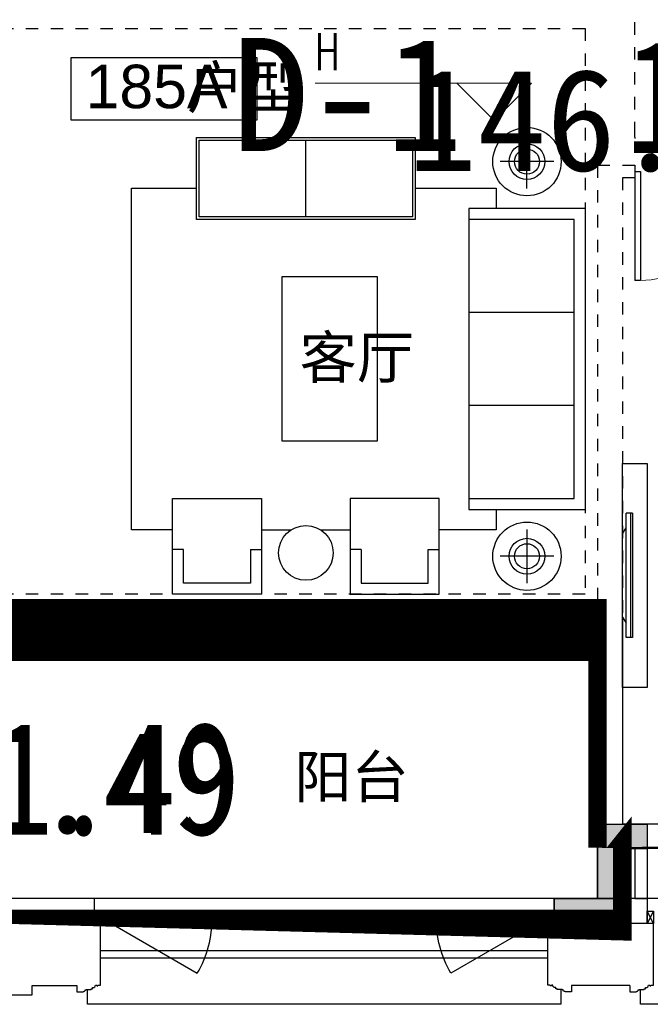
# Model space of a CAD drawing. Header units: millimetres. Extents: x 296296 to 297283, y 219875 to 220035.
# Tile 122 of 256: x 296809.54 to 296814.61, y 220009.74 to 220017.66. Entities that reach past the tile are written whole.
import ezdxf
from ezdxf.enums import TextEntityAlignment as Align

# ---------------------------------------------------------------- set-up
doc = ezdxf.new("R2010")
doc.units = ezdxf.units.MM
for name, pattern in [('-DASH', [0.35, 0.25, -0.1]), ('185洋房-边套（报建版）-旧规$0$DASH', [0.35, 0.25, -0.1]), ('185洋房-边套（报建版）-旧规$0$洋房户型$0$_DASH', [0.6000000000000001, 0.4, -0.2]), ('CONTINOUS', [0])]:
    doc.linetypes.add(name, pattern=pattern)
for name, color, linetype in [('$面积结果', 7, 'Continuous'), ('面积-住宅全面积', 1, 'Continuous'), ('面积-住宅半面积', 1, 'Continuous')]:
    doc.layers.add(name, color=color, linetype=linetype)
for name, color, linetype, lineweight in [('A-注-房间名称.....ANNO-ROOM', 251, 'Continuous', 0), ('A-注-标高.........ANNO-HIGH', 251, 'Continuous', 0), ('面校面积', 1, 'CONTINOUS', 0), ('面积-计容-住宅-0.5', 1, 'Continuous', 0), ('面积-计容-住宅-1', 1, 'Continuous', 0)]:
    doc.layers.add(name, color=color, linetype=linetype, lineweight=lineweight)
doc.styles.add('_TCH_DIM', font='SIMPLEX', dxfattribs={"bigfont": 'GBCBIG'})
doc.styles.add('dw', font='simhei.ttf')
doc.styles.get("Standard").update_dxf_attribs({"font": 'arial.ttf'})

# ---------------------------------------------------------------- blocks, each defined once
blk = doc.blocks.new('wy53eu64i765i57i78i')
blk.add_hatch(color=253).paths.add_polyline_path([(1007574.855165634, 180258.4376814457), (1007574.855165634, 180058.4376814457), (1007374.855165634, 180058.4376814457), (1007374.855165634, 179458.4376814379), (1006824.855166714, 179458.4376814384), (1006824.855166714, 179658.4376814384), (1007174.855165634, 179658.4376814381), (1007174.855165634, 180258.4376814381)])
at = {"color": 253}
blk.add_lwpolyline([(1007574.855165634, 180258.4376814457), (1007574.855165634, 180058.4376814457), (1007374.855165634, 180058.4376814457), (1007374.855165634, 179458.4376814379), (1006824.855166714, 179458.4376814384), (1006824.855166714, 179658.4376814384), (1007174.855165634, 179658.4376814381), (1007174.855165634, 180258.4376814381)], close=True, dxfattribs=at)
blk = doc.blocks.new('4uyh5uj6kj67j75rykjtuk7tsik76ykj')
at = {"color": 253}
blk.add_lwpolyline([(861635.4309549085, 428423.8166638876), (860135.4309549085, 428423.8166638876), (860135.4309549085, 427923.8166638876), (861635.4309549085, 427923.8166638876)], close=True, dxfattribs=at)
for s, height, p in [('户型', 337.5886524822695, (861072.0720333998, 428017.5)), ('185A', 350, (860255.4053667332, 428017.5)), ('客厅', 337.5886524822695, (861977.4550121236, 425844.5)), ('阳台', 337.5886524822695, (861934.4656504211, 422470.5))]:
    blk.add_text(s, height=height, dxfattribs=at).set_placement(p)
blk = doc.blocks.new('185洋房-边套（报建版）-旧规$0$洋房户型$0$11Sofa_1_ICDA')
at = {"color": 253}
for p, q in [((-850, 1100), (-850, -1100)), ((0, 1100), (-850, 1100)), ((0, 1100), (0, -1100)), ((-80, 1020), (-850, 1020)), ((-80, -1020), (-80, 1020)), ((-80, 340), (-850, 340)), ((-80, -340), (-850, -340)), ((-850, -1020), (-80, -1020)), ((-850, -1100), (0, -1100))]:
    blk.add_line(p, q, dxfattribs=at)
blk = doc.blocks.new('185洋房-边套（报建版）-旧规$0$洋房户型$0$11Sofa_4_ICDA')
at = {"color": 253}
for p, q in [((80.00000000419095, 325.4545454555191), (4.1909516e-09, 325.4545454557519)), ((80.00000000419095, 325.4545454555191), (25.45454545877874, 325.4545454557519)), ((570.9090909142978, 325.4545454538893), (625.4545454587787, 325.4545454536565)), ((570.9090909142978, 325.4545454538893), (650.9090909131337, 325.4545454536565))]:
    blk.add_line(p, q, dxfattribs=at)
for points in [[(650.9090909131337, -2.3283064e-09), (650.9090909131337, 699.9999999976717), (9.0803951e-09, 699.9999999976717), (0, 0), (650.9090909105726, -2.3283064e-09), (650.9090909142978, 325.454545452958)], [(80.00000000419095, 325.4545454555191), (80.0000000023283, 79.99999999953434), (570.9090909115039, 79.99999999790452), (570.9090909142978, 325.4545454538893)], [(80.00000000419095, 325.4545454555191), (80.0000000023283, 79.99999999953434), (570.9090909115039, 79.99999999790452), (570.9090909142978, 325.4545454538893)]]:
    blk.add_lwpolyline(points, dxfattribs=at)
blk = doc.blocks.new('185洋房-边套（报建版）-旧规$0$洋房户型$0$11Sofa_5_ICDA')
at = {"color": 253}
for points in [[(0, 0), (1600, 0), (1600, -600), (0, -600)], [(20, -20), (1580, -20), (1580, -580), (20, -580)]]:
    blk.add_lwpolyline(points, close=True, dxfattribs=at)
blk.add_lwpolyline([(799.9975441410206, -580), (799.999915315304, -20)], dxfattribs=at)
blk = doc.blocks.new('*U1095')
at = {"color": 253}
for p, q in [((-425.0000000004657, 1246.488670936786), (-425.0000000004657, 1639.215943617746)), ((-228.6363636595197, 1442.852307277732), (-621.3636363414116, 1442.852307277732)), ((-2367.147781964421, -1248.922221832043), (-2148.676227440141, -1248.922221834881)), ((-1936.528427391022, -1248.922221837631), (-1718.056872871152, -1248.922221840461)), ((-425.0000000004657, -1246.488670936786), (-425.0000000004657, -1639.215943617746)), ((-228.6363636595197, -1442.852307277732), (-621.3636363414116, -1442.852307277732))]:
    blk.add_line(p, q, dxfattribs=at)
for points in [[(-3018.056872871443, -1248.922221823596), (-3318.056872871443, -1248.922221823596), (-3318.056872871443, 1248.922221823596), (-2842.602327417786, 1248.922221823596)], [(-1242.602327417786, 1248.922221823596), (-649.9999999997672, 1248.922221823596), (-649.9999999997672, 1100)], [(-650.0000000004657, -1100), (-650.0000000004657, -1248.922221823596), (-1067.14778196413, -1248.922221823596)]]:
    blk.add_lwpolyline(points, dxfattribs=at)
blk.add_lwpolyline([(-1519.014904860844, -600), (-1519.014904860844, 600), (-2219.014904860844, 600), (-2219.014904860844, -600)], close=True, dxfattribs=at)
for centre, radius in [((-425.0000000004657, 1442.852307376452), 250), ((-425.0000000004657, 1442.852307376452), 130.9090908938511), ((-425.0000000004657, 1442.852307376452), 91.63636362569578), ((-2042.602327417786, -1418.475540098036), 200), ((-425.0000000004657, -1442.852307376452), 250), ((-425.0000000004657, -1442.852307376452), 130.9090908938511), ((-425.0000000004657, -1442.852307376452), 91.63636362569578)]:
    blk.add_circle(centre, radius, dxfattribs=at)
for name, p in [('185洋房-边套（报建版）-旧规$0$洋房户型$0$11Sofa_5_ICDA', (-2842.602327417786, 1620)), ('185洋房-边套（报建版）-旧规$0$洋房户型$0$11Sofa_1_ICDA', (0, 0)), ('185洋房-边套（报建版）-旧规$0$洋房户型$0$11Sofa_4_ICDA', (-1718.056872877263, -1719.999999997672))]:
    blk.add_blockref(name, p, dxfattribs=at)
at = {"color": 253, "xscale": -1}
blk.add_blockref('185洋房-边套（报建版）-旧规$0$洋房户型$0$11Sofa_4_ICDA', (-2367.147781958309, -1719.999999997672), dxfattribs=at)
blk = doc.blocks.new('*U1133')
at = {"color": 253}
for p, q in [((81.74266609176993, 1227.285564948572), (31.14089684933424, 1227.28556510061)), ((31.14089620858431, 1109.991018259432), (31.14089684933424, 1227.28556510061)), ((64.69396885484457, 1227.285564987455), (64.69396468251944, 227.2593740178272)), ((81.74266609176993, 1227.285564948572), (81.7426618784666, 227.2593739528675)), ((-3.98270785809e-05, 1063.073199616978), (31.14089619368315, 1109.991018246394)), ((31.14089324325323, 344.5539209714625), (31.14089620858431, 1109.991018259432)), ((-4.22820448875e-05, 391.4717398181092), (-3.98270785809e-05, 1063.073199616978)), ((-4.22820448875e-05, 391.4717398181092), (31.14089324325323, 344.5539209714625)), ((31.1408926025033, 227.259374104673), (31.1408932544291, 344.5539209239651)), ((81.7426618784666, 227.2593739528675), (31.1408926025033, 227.259374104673))]:
    blk.add_line(p, q, dxfattribs=at)
blk.add_lwpolyline([(199.9999588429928, -172.7275289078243), (-4.11570072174e-05, -172.7275289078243), (-4.0790066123e-05, 1627.272469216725), (199.9999588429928, 1627.272469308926)], close=True, dxfattribs=at)
blk = doc.blocks.new('185洋房-边套（报建版）-旧规$0$$DorLib2D$00000131')
at = {"color": 253, "linetype": 'Continuous'}
for p, q in [((0.1499999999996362, 0.125), (0.231949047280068, 0.1972603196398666)), ((0.231949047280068, 0.1972603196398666), (0.231949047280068, 0.125)), ((-0.5, 0.125), (-0.5, 0)), ((0.0192439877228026, 0.125), (-0.5, 0.125)), ((0.0192439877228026, 0), (0.0192439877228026, 0.125)), ((0.3500000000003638, 0.125), (0.1499999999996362, 0.125)), ((-0.5, 0), (0.0192439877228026, 0)), ((-0.0239902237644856, 0), (0.5, 0)), ((-0.0239902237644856, -0.125), (-0.0239902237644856, 0)), ((0.5, 0), (0.5, -0.125)), ((-0.3500000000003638, -0.125), (-0.1499999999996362, -0.125)), ((-0.231949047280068, -0.1972603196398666), (-0.231949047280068, -0.125)), ((-0.1499999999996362, -0.125), (-0.231949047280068, -0.1972603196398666)), ((0.5, -0.125), (-0.0239902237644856, -0.125))]:
    blk.add_line(p, q, dxfattribs=at)
blk = doc.blocks.new('185洋房-边套（报建版）-旧规$0$洋房户型$0$$DorLib2D$00000001')
at = {"color": 253}
for p, q in [((0.45, 0.9750000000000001), (0.5000000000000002, 0.9750000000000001)), ((0.45, 0), (0.45, 0.9750000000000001)), ((0.5, 0), (0.5, 0.9750000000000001)), ((0.5, 0), (0.45, 0))]:
    blk.add_line(p, q, dxfattribs=at)
at = {"color": 253, "lineweight": 13}
blk.add_arc((0.475, 0), 0.975, 91.4692835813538, 180, dxfattribs=at)
blk = doc.blocks.new('185洋房-边套（报建版）-旧规')
at = {"color": 253, "linetype": '185洋房-边套（报建版）-旧规$0$DASH'}
for p, q in [((7199.99999999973, 5999.999979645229), (6899.99999999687, 5999.999979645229)), ((6899.99999999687, 5999.999979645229), (6899.999999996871, 5899.999979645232)), ((7199.99999999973, 5999.999979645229), (7200.000000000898, 2450.000000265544)), ((6899.999999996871, 5899.999979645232), (6999.999999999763, 5899.999979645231)), ((6999.999999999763, 5899.999979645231), (7000.000000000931, 2350.000000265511))]:
    blk.add_line(p, q, dxfattribs=at)
at = {"color": 253, "linetype": 'Continuous'}
for p, q in [((7550.000000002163, 2450.000000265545), (7200.000000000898, 2450.000000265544)), ((7550.000000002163, 2250.000000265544), (7550.000000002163, 2450.000000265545)), ((7000.000000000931, 2350.000000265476), (7000.000000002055, 700.000000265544)), ((7200.000000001, 2250.000000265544), (7200.000000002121, 600.0000002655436)), ((7200.000000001, 2250.000000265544), (7550.000000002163, 2250.000000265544)), ((6800.000000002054, 700.0000002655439), (6800.000000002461, 100.0000002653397)), ((6800.000000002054, 700.0000002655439), (7000.000000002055, 700.000000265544)), ((7200.000000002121, 600.0000002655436), (7200.000000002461, 100.0000002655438)), ((6900.00000000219, 500.0000002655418), (6900.000000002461, 100.0000002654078)), ((6900.00000000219, 500.0000002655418), (7000.000000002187, 500.0000002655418)), ((7000.000000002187, 500.0000002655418), (7000.000000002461, 100.0000002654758)), ((6900.000000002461, 100.0000002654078), (6800.000000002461, 100.0000002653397)), ((7200.000000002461, 100.0000002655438), (7000.000000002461, 100.0000002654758))]:
    blk.add_line(p, q, dxfattribs=at)
at = {"color": 253, "linetype": '185洋房-边套（报建版）-旧规$0$洋房户型$0$_DASH', "ltscale": 0.5}
blk.add_lwpolyline([(6900.000120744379, 6249.999991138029), (6900.000120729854, 8349.99999644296, 0.4142135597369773), (6750.000122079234, 8499.9999964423), (5550.000076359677, 8500.000004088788, 0.4142135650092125), (5400.000075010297, 8350.000004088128), (5400.000075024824, 6249.999998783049, 0.4142135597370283), (5550.00007367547, 6099.999998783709), (6750.000119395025, 6099.999991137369, 0.4142135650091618)], format="xyb", close=True, dxfattribs=at)
blk.add_lwpolyline([(12400.00000004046, 7099.999979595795), (7300.000120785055, 7099.999979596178), (7300.00012074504, 2550.000000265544), (12400.00000000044, 2550.000000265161)], close=True, dxfattribs=at)
at = {"color": 253}
blk.add_lwpolyline([(4500.000000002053, 700.000000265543), (6800.000000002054, 700.000000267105)], dxfattribs=at)
for name, p, xscale, yscale, zscale in [('*U1095', (7300.000120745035, 4442.000000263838), -1.1, 1.1, 1.1), ('185洋房-边套（报建版）-旧规$0$洋房户型$0$$DorLib2D$00000001', (6449.999999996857, 5949.999979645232), 900, -900, 100), ('185洋房-边套（报建版）-旧规$0$$DorLib2D$00000131', (9950.00000000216, 2350.000000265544), -4800, 200, 200)]:
    blk.add_blockref(name, p, dxfattribs=dict(at, xscale=xscale, yscale=yscale, zscale=zscale))
at = {"color": 253, "xscale": -1}
blk.add_blockref('*U1133', (6999.99995902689, 1972.727530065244), dxfattribs=at)
blk = doc.blocks.new('*U1462')
at = {"color": 253}
blk.add_lwpolyline([(3858.571176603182, 221.0000007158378), (3858.571176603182, 340.0000008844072), (48.57117371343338, 340.0000008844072), (48.57117371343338, 221.0000007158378)], dxfattribs=at)
for points in [[(-36.42882628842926, 190.0000006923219), (-36.42882628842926, 240.0000006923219), (13.57117371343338, 240.0000006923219), (13.57117371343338, 237.0000006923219), (20.57117371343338, 237.0000006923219), (20.57117371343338, 234.0000007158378), (23.57117371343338, 234.0000007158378, -0.4142135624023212), (30.57117371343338, 227.0000007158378), (30.57117371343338, 224.0000007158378), (37.57117371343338, 224.0000007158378), (37.57117371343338, 221.0000007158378), (78.57117462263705, 221.0000010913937), (78.5711745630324, 216.000000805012), (88.57117450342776, 216.0000006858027), (88.57117438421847, 206.000000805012), (93.57117527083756, 206.0000007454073, -0.4039906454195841), (113.5711747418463, 185.0000008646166), (123.5711744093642, 185.0000009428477), (123.5711743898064, 187.5000007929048, -0.9999999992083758), (133.571174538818, 187.5000008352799), (133.5711745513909, 185.0000008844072), (153.5711751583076, 185.0000008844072), (153.5711751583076, -309.9999993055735)], [(3943.571176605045, 190.0000006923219), (3943.571176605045, 240.0000006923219), (3893.571176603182, 240.0000006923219), (3893.571176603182, 237.0000006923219), (3886.571176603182, 237.0000006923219), (3886.571176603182, 234.0000007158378), (3883.571176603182, 234.0000007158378, 0.4142135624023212), (3876.571176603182, 227.0000007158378), (3876.571176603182, 224.0000007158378), (3869.571176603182, 224.0000007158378), (3869.571176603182, 221.0000007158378), (3828.571175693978, 221.0000010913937), (3828.571175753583, 216.000000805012), (3818.571175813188, 216.0000006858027), (3818.571175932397, 206.000000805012), (3813.571175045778, 206.0000007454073, 0.4039906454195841), (3793.571175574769, 185.0000008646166), (3783.571175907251, 185.0000009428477), (3783.571175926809, 187.5000007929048, 0.9999999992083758), (3773.571175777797, 187.5000008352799), (3773.571175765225, 185.0000008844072), (3753.571175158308, 185.0000008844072), (3753.571175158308, -309.9999993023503)]]:
    blk.add_lwpolyline(points, format="xyb", dxfattribs=at)
blk = doc.blocks.new('*U1464')
at = {"color": 253}
blk.add_lwpolyline([(1958.571176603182, 221.0000007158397), (1958.571176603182, 340.000000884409), (-51.42882628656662, 340.0000008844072), (-51.42882628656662, 221.0000007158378)], dxfattribs=at)
for points in [[(-136.4288262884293, 190.0000006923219), (-136.4288262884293, 240.0000006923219), (-86.42882628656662, 240.0000006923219), (-86.42882628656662, 237.0000006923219), (-79.42882628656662, 237.0000006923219), (-79.42882628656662, 234.0000007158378), (-76.42882628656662, 234.0000007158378, -0.4142135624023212), (-69.42882628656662, 227.0000007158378), (-69.42882628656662, 224.0000007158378), (-62.42882628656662, 224.0000007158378), (-62.42882628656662, 221.0000007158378), (-21.42882537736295, 221.0000010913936), (-21.4288254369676, 216.000000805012), (-11.42882549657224, 216.0000006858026), (-11.42882561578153, 206.0000008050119), (-6.428824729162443, 206.0000007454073, -0.4039906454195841), (13.57117474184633, 185.0000008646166), (23.57117440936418, 185.0000009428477), (23.5711743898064, 187.5000007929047, -0.9999999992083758), (33.57117453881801, 187.5000008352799), (33.57117455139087, 185.0000008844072), (53.5711751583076, 185.0000008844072), (53.5711751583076, -309.9999986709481)], [(2043.571176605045, 190.0000006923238), (2043.571176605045, 240.0000006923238), (1993.571176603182, 240.0000006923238), (1993.571176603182, 237.0000006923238), (1986.571176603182, 237.0000006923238), (1986.571176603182, 234.0000007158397), (1983.571176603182, 234.0000007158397, 0.4142135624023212), (1976.571176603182, 227.0000007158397), (1976.571176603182, 224.0000007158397), (1969.571176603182, 224.0000007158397), (1969.571176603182, 221.0000007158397), (1928.571175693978, 221.0000010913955), (1928.571175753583, 216.0000008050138), (1918.571175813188, 216.0000006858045), (1918.571175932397, 206.0000008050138), (1913.571175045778, 206.0000007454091, 0.4039906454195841), (1893.571175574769, 185.0000008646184), (1883.571175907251, 185.0000009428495), (1883.571175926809, 187.5000007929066, 0.9999999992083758), (1873.571175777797, 187.5000008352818), (1873.571175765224, 185.000000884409), (1853.571175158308, 185.000000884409), (1853.571175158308, -309.9999986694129)]]:
    blk.add_lwpolyline(points, format="xyb", dxfattribs=at)
blk = doc.blocks.new('185标准层外包-边-报建版$0$seyesryhertyheryetrye')
at = {"color": 253}
blk.add_lwpolyline([(22072.70269624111, 23949.57976469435), (22022.70269624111, 23949.57976469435), (22022.70269624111, 23849.57976469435), (22072.70269624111, 23849.57976469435)], close=True, dxfattribs=at)
for points in [[(22022.70269624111, 23849.57976469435), (22072.70269624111, 23949.57976469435)], [(22022.70269624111, 23949.57976469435), (22072.70269732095, 23849.57976468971)]]:
    blk.add_lwpolyline(points, dxfattribs=at)
blk = doc.blocks.new('*U1476')
at = {"color": 253}
for points in [[(7970.00000050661, 814.9999839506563), (7970.00000050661, 899.9999839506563), (7900.00000050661, 899.9999839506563), (7900.00000050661, 819.9999839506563), (7905.00000050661, 819.9999839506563), (7905.00000050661, 799.9999839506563), (7940.00000050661, 799.9999839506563), (7940.00000050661, 809.9999839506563), (7950.00000050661, 809.9999839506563), (7950.00000050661, 799.9999839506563), (7960.00000050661, 799.9999839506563)], [(8730.00000050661, 814.9999839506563), (8730.00000050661, 899.9999839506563), (8800.00000050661, 899.9999839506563), (8800.00000050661, 819.9999839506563), (8795.00000050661, 819.9999839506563), (8795.00000050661, 799.9999839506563), (8760.00000050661, 799.9999839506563), (8760.00000050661, 809.9999839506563), (8750.00000050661, 809.9999839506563), (8750.00000050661, 799.9999839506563), (8740.00000050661, 799.9999839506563)]]:
    blk.add_lwpolyline(points, close=True, dxfattribs=at)
for points in [[(7970.00000050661, 899.9999839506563), (8730.00000050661, 899.9999839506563)], [(7960.00000050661, 799.9999839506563), (8740.00000050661, 799.9999839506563)], [(7970.00000050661, 854.9999839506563), (8730.00000050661, 854.9999839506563)], [(7970.00000050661, 844.9999839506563), (8730.00000050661, 844.9999839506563)], [(7970.00000050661, 834.9999839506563), (8730.00000050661, 834.9999839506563)], [(7970.00000050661, 814.9999839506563), (8730.00000050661, 814.9999839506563)]]:
    blk.add_lwpolyline(points, dxfattribs=at)
blk = doc.blocks.new('185标准层外包-边-报建版')
at = {"color": 253, "linetype": 'Continuous'}
for p, q in [((23422.70266338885, 10549.57976468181), (24172.70266339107, 10549.57976468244)), ((23422.70266338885, 10549.57976468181), (23422.70266338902, 10349.57976468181)), ((24172.70266339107, 10549.57976468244), (24172.70266339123, 10349.57976468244)), ((27872.70266339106, 10549.5797646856), (29772.70266339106, 10549.57976468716)), ((27872.70266339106, 10549.5797646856), (27872.70266339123, 10349.5797646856)), ((23422.70266338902, 10349.57976468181), (24172.70266339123, 10349.57976468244)), ((27872.70266339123, 10349.5797646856), (29772.70266339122, 10349.57976468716))]:
    blk.add_line(p, q, dxfattribs=at)
at = {"color": 253}
for points in [[(21522.70266338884, 10549.57976468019), (23422.70266338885, 10549.57976468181)], [(24172.70266339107, 10549.57976468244), (27872.70266339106, 10549.5797646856)], [(24222.70281678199, 10129.57976512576), (27822.70266339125, 10129.57976512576)], [(24222.70281678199, 10069.57976512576), (27822.70266339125, 10069.57976512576)], [(29632.70266194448, 10049.5797648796), (29272.70266194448, 10049.5797648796), (29272.70266194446, 9774.579764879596), (28372.70266194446, 9774.579764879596), (28372.70266194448, 9849.579764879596), (28012.70266194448, 9849.579764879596)], [(23562.70266483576, 9849.579765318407), (24032.70266194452, 9849.579765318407)]]:
    blk.add_lwpolyline(points, dxfattribs=at)
for points in [[(24222.70266255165, 10399.57971151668), (25002.12552595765, 9949.579711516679, 0.1316524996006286), (25122.70266255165, 10399.57971864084)], [(27822.70266423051, 10399.57971151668), (27043.27980082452, 9949.579711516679, -0.1316524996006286), (26922.70266423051, 10399.57971864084)]]:
    blk.add_lwpolyline(points, format="xyb", dxfattribs=at)
for name, p in [('185标准层外包-边-报建版$0$seyesryhertyheryetrye', (1349.999967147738, -13500.00000001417)), ('*U1476', (17222.70266288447, 9549.579780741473)), ('*U1476', (19022.70266288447, 9549.579780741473)), ('185标准层外包-边-报建版$0$seyesryhertyheryetrye', (5799.999967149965, -13500.00000000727))]:
    blk.add_blockref(name, p, dxfattribs=at)
at = {"color": 253, "xscale": -1}
for name, p in [('185标准层外包-边-报建版$0$seyesryhertyheryetrye', (46245.40535963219, -13500.00000000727)), ('*U1476', (33022.70266389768, 9549.579780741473)), ('*U1476', (34822.70266389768, 9549.579780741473))]:
    blk.add_blockref(name, p, dxfattribs=at)
at = {"color": 253, "rotation": 180}
for name, p in [('*U1464', (23426.27383854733, 10039.57976601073)), ('*U1462', (27976.27383854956, 10039.57976538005))]:
    blk.add_blockref(name, p, dxfattribs=at)

msp = doc.modelspace()

# ---------------------------------------------------------------- block references
at = {"xscale": 0.001, "yscale": 0.001, "zscale": 0.001}
for name, p in [('wy53eu64i765i57i78i', (295807.0135978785, 219830.9300733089)), ('4uyh5uj6kj67j75rykjtuk7tsik76ykj', (295949.8135978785, 219588.9300733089))]:
    msp.add_blockref(name, p, dxfattribs=at)

# ---------------------------------------------------------------- next in the draw order: block references
at = {"xscale": -0.001, "yscale": 0.001, "zscale": 0.001}
msp.add_blockref('185洋房-边套（报建版）-旧规', (296821.3884530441, 220010.4885109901), dxfattribs=at)

# ---------------------------------------------------------------- next in the draw order: linework, layer by layer
at = {"layer": 'A-注-标高.........ANNO-HIGH'}
for p, q in [((296813.6564057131, 220017.1499075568), (296811.9164057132, 220017.1499075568)), ((296813.3564057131, 220016.8499075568), (296813.0564057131, 220017.1499075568)), ((296813.3564057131, 220016.8499075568), (296813.6564057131, 220017.1499075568))]:
    msp.add_line(p, q, dxfattribs=at)
at = {"layer": '面积-计容-住宅-0.5', "color": 1, "linetype": '-DASH', "const_width": 0.15}
msp.add_lwpolyline([(296814.388452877, 220010.9885109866), (296814.388452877, 220010.9885109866), (296814.188452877, 220010.9885109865), (296814.1884528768, 220012.7385109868), (296805.2884528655, 220012.7385109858), (296805.2884528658, 220010.3385109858), (296814.3884528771, 220010.3385109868), (296814.388452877, 220010.9885109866)], close=True, dxfattribs=at)
at = {"layer": '面积-计容-住宅-1', "const_width": 0.15}
msp.add_lwpolyline([(296809.5884596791, 220021.4885113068), (296814.1884531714, 220021.4885109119), (296814.1884528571, 220022.5885109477), (296815.9884530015, 220022.588510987), (296815.9884527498, 220023.2885110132), (296819.3884526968, 220023.2885109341), (296819.3884527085, 220022.6885109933), (296820.8884517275, 220022.6885109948), (296820.8884517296, 220014.988510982), (296821.5384528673, 220014.9885109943), (296821.5384528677, 220011.5885109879), (296817.688452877, 220011.5885109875), (296817.688452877, 220010.9885109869), (296814.188452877, 220010.9885109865), (296814.1884528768, 220012.7385109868), (296808.6884528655, 220012.7385109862), (296808.6884528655, 220012.7385109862), (296805.2884528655, 220012.7385109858), (296805.2884528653, 220017.6885109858), (296808.5884528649, 220017.6885109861), (296808.5884528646, 220020.1885109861), (296807.8884528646, 220020.1885109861), (296807.8884528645, 220021.1885108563), (296809.5884596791, 220021.1885113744)], close=True, dxfattribs=at)

# ---------------------------------------------------------------- next in the draw order: block references
at = {"xscale": -0.001, "yscale": 0.001, "zscale": 0.001}
msp.add_blockref('185标准层外包-边-报建版', (296838.0111557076, 220000.0389312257), dxfattribs=at)

# ---------------------------------------------------------------- next in the draw order: texts
at = {"layer": '$面积结果', "color": 1, "style": 'dw'}
for s, p in [('146.27', (296812.6608386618, 220016.443740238)), ('21.49', (296808.52738183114, 220011.11725247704))]:
    msp.add_text(s, height=0.8206631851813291, dxfattribs=at).set_placement(p)
at = {"layer": 'A-注-房间名称.....ANNO-ROOM', "color": 7, "style": '_TCH_DIM', "width": 0.7058823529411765}
msp.add_text('H', height=0.2975, dxfattribs=at).set_placement((296811.9144057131, 220017.2549075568))
at = {"layer": '面校面积', "color": 7, "style": 'dw'}
msp.add_text('D-1', height=0.9100000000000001, dxfattribs=at).set_placement((296812.1762699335, 220017.0580012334), align=Align.MIDDLE)
at = {"layer": '面积-住宅全面积', "color": 1, "style": 'dw', "width": 0.7999999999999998}
msp.add_text('146.28', height=0.9100000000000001, dxfattribs=at).set_placement((296814.4174200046, 220016.5860051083))
at = {"layer": '面积-住宅半面积', "color": 1, "style": 'dw', "width": 0.7999999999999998}
msp.add_text('21.49', height=0.9100000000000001, dxfattribs=at).set_placement((296808.8155328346, 220011.102417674))

doc.saveas('drawing.dxf')
